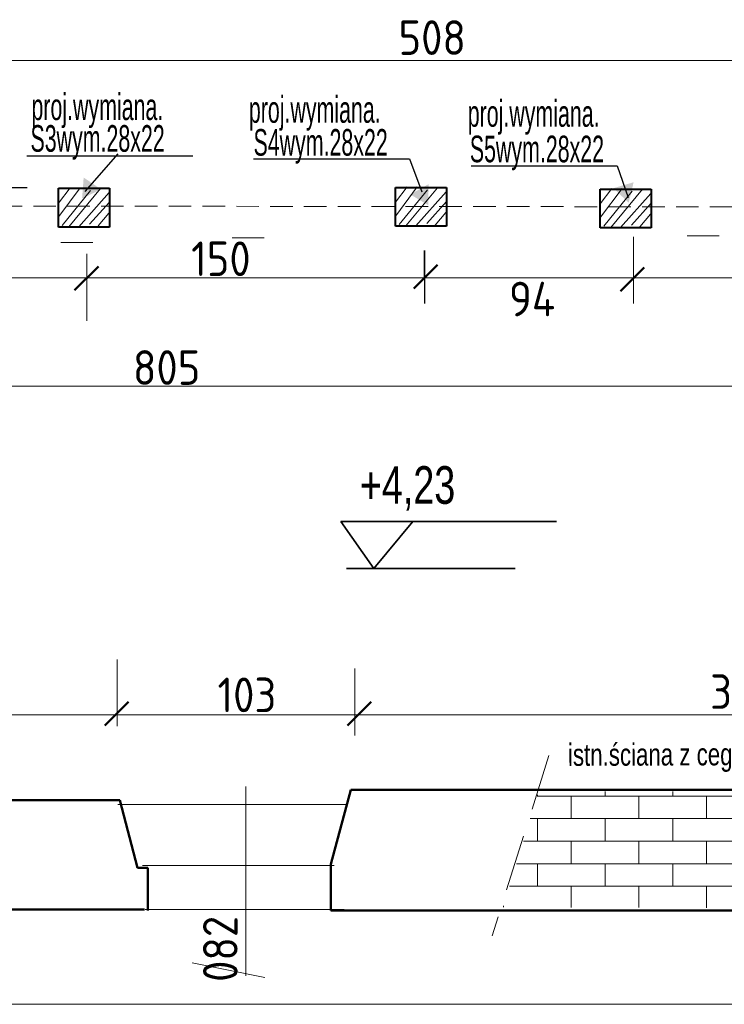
# Model space of a CAD drawing. Header units: millimetres. Extents: x 5545 to 136433, y -146986 to -36607.
# Tile 147 of 159: x 36587 to 36905, y -48328 to -47884. Entities that reach past the tile are written whole.
import ezdxf

# ---------------------------------------------------------------- set-up
doc = ezdxf.new("R2010")
doc.units = ezdxf.units.MM
doc.header["$LTSCALE"] = 8
doc.linetypes.add('VERDECKT', pattern=[9.525, 6.35, -3.175])
for name, color, linetype in [('3 OKNA I DRZWI', 4, 'Continuous'), ('5 WYMIAROWANIE', 253, 'Continuous'), ('Arc_opisy', 18, 'Continuous')]:
    doc.layers.add(name, color=color, linetype=linetype)
doc.layers.add('cegły_Nr_Pióra__61', color=7, linetype='Continuous', lineweight=20, true_color=0x6a6a6a)
doc.layers.add('OGËLNE_01', color=7, linetype='Continuous', lineweight=13)
doc.layers.add('Standard', color=7, linetype='Continuous', lineweight=25)
doc.styles.add('ISOCP', font='ISOCP.SHX')
doc.styles.add('TXT100', font='bikroms.shx', dxfattribs={"width": 0.75, "height": 20})
doc.styles.add('TXT50', font='bikroms.shx', dxfattribs={"width": 0.75, "height": 10})

# ---------------------------------------------------------------- blocks, each defined once
blk = doc.blocks.new('G$C2D5568B3')
at = {"layer": '5 WYMIAROWANIE', "lineweight": 15}
blk.add_hatch(color=7, dxfattribs=at).paths.add_polyline_path([(4.67, 8.25), (0, 0), (9.48, 0.08)])
blk = doc.blocks.new('G$CB5EE3834')
at = {"layer": 'Arc_opisy', "lineweight": 25, "ltscale": 0.2}
blk.add_blockref('G$C2D5568B3', (0, 0), dxfattribs=at)
blk = doc.blocks.new('G$C1A704194')
at = {"layer": 'Arc_opisy', "lineweight": 25, "ltscale": 0.2, "rotation": 43.91907581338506}
blk.add_blockref('G$CB5EE3834', (2.36, 0), dxfattribs=at)
blk = doc.blocks.new('G$C6B82DA77')
at = {"layer": 'OGËLNE_01', "color": 250, "linetype": 'Continuous', "lineweight": 25, "style": 'TXT50', "width": 0.6}
blk.add_text('proj.wymiana.', height=12, dxfattribs=at).set_placement((0, 4))

msp = doc.modelspace()

# ---------------------------------------------------------------- hatches: boundary and pattern name
at = {"layer": 'Standard', "lineweight": 20, "ltscale": 0.5}
h = msp.add_hatch(dxfattribs=at)
h.set_pattern_fill('AR-BRSTD', color=250, scale=0.15, angle=360, style=0)
h.set_pattern_definition([(360, (-9219.478, 8110.233), (2e-15, 10.16127), []), (90, (-9219.478, 8110.233), (-15.24, 10.16127), [10.16127, -10.16127])])
h.paths.add_polyline_path([(37021.599, -48284.631), (37041.729, -48231.813), (36821.038, -48231.998), (36805.155, -48284.077)])

# ---------------------------------------------------------------- linework, layer by layer
at = {"color": 250, "linetype": 'ByBlock', "lineweight": 50}
for p, q in [((36622.776, -47995.474), (36612.082, -48006.168)), ((36775.534, -47994.748), (36764.84, -48005.442)), ((36868.621, -47995.919), (36857.927, -48006.613)), ((36636.31, -48191.541), (36625.616, -48202.235)), ((36745.703, -48191.541), (36735.009, -48202.235))]:
    msp.add_line(p, q, dxfattribs=at)
at = {"layer": '3 OKNA I DRZWI', "color": 250, "lineweight": 35}
for p, q in [((36829.161, -48110.382), (36732.073, -48110.382)), ((36732.073, -48110.382), (36746.829, -48131.457)), ((36746.829, -48131.457), (36764.414, -48110.382))]:
    msp.add_line(p, q, dxfattribs=at)
at = {"layer": '5 WYMIAROWANIE', "color": 250, "lineweight": 35}
msp.add_line((36734.496, -48131.457), (36810.478, -48131.457), dxfattribs=at)
at = {"layer": 'Arc_opisy', "color": 250, "lineweight": 25, "ltscale": 0.1}
for p, q in [((36631.603, -47944.783), (36616.604, -47961.768)), ((36590.472, -47945.674), (36665.388, -47945.674)), ((36692.605, -47947.072), (36762.898, -47947.072)), ((36762.898, -47947.072), (36768.491, -47961.96)), ((36790.65, -47950.181), (36856.53, -47950.181)), ((36856.53, -47950.181), (36861.484, -47964.457)), ((36535.785, -47960.005), (36590.724, -47960.005))]:
    msp.add_line(p, q, dxfattribs=at)
at = {"layer": 'Arc_opisy', "color": 250, "lineweight": 25, "ltscale": 0.2}
for p, q in [((36769.679, -48000.602), (36769.679, -47988.395)), ((36769.679, -47988.395), (36769.679, -48012.135))]:
    msp.add_line(p, q, dxfattribs=at)
at = {"layer": 'Standard', "color": 250, "lineweight": 20}
for p, q in [((37941.574, -47902.761), (35391.716, -47902.862)), ((36609.993, -47960.061), (36604.75, -47966.982)), ((36614.63, -47960.03), (36604.933, -47973.02)), ((36619.204, -47961.311), (36606.397, -47977.045)), ((36623.778, -47960.396), (36609.507, -47977.594)), ((36627.62, -47962.226), (36613.898, -47977.594)), ((36761.828, -47959.702), (36756.585, -47966.624)), ((36766.465, -47959.672), (36756.768, -47972.662)), ((36771.039, -47960.953), (36758.232, -47976.687)), ((36775.613, -47960.038), (36761.342, -47977.236)), ((36779.455, -47961.867), (36765.733, -47977.236)), ((36854.055, -47960.427), (36848.812, -47967.348)), ((36858.692, -47960.396), (36848.995, -47973.386)), ((36863.266, -47961.677), (36850.459, -47977.411)), ((36867.84, -47960.762), (36853.569, -47977.96)), ((36871.682, -47962.592), (36857.96, -47977.96)), ((36627.803, -47966.617), (36618.838, -47976.496)), ((36779.638, -47966.258), (36770.673, -47976.138)), ((36871.865, -47966.982), (36862.9, -47976.862)), ((36627.437, -47971.556), (36622.68, -47977.228)), ((36779.272, -47971.198), (36774.515, -47976.87)), ((36871.499, -47971.922), (36866.742, -47977.594)), ((36605.868, -47984.683), (36620.321, -47984.683)), ((36683.067, -47982.62), (36697.52, -47982.62)), ((36863.917, -47982.096), (36863.917, -48012.213)), ((36888.009, -47981.681), (36902.463, -47981.681)), ((36617.626, -47989.83), (36617.626, -48019.947)), ((36267.424, -48000.602), (37111.23, -48000.602)), ((36269.834, -48049.352), (37116.806, -48049.352)), ((36631.175, -48172.469), (36631.175, -48202.586)), ((36738.258, -48176.559), (36738.258, -48206.676)), ((36286.945, -48197.387), (37113.8, -48197.387)), ((36689.186, -48314.929), (36689.186, -48229.773)), ((36631.495, -48237.736), (36734.535, -48237.736)), ((36642.618, -48265.252), (36728.973, -48265.252)), ((36643.816, -48285.137), (36733.516, -48285.137)), ((36665.018, -48309.04), (36697.737, -48315.733)), ((36167.626, -48327.791), (37201.026, -48327.791))]:
    msp.add_line(p, q, dxfattribs=at)
at = {"layer": 'Standard', "color": 250, "lineweight": 40}
for p, q in [((36604.733, -47960.289), (36627.716, -47960.289)), ((36604.733, -47977.784), (36604.733, -47960.289)), ((36627.716, -47960.289), (36627.716, -47977.784)), ((36756.568, -47959.931), (36779.551, -47959.931)), ((36756.568, -47977.426), (36756.568, -47959.931)), ((36779.551, -47959.931), (36779.551, -47977.426)), ((36848.795, -47960.655), (36871.778, -47960.655)), ((36848.795, -47978.15), (36848.795, -47960.655)), ((36871.778, -47960.655), (36871.778, -47978.15)), ((36627.716, -47977.784), (36604.733, -47977.784)), ((36779.551, -47977.426), (36756.568, -47977.426)), ((36871.778, -47978.15), (36848.795, -47978.15))]:
    msp.add_line(p, q, dxfattribs=at)
at = {"layer": 'Standard', "color": 250, "linetype": 'VERDECKT', "lineweight": 20, "ltscale": 0.2}
msp.add_line((36273.442, -47968.003), (37102.999, -47968.866), dxfattribs=at)
at = {"layer": 'Standard', "color": 250, "linetype": 'VERDECKT', "lineweight": 20, "ltscale": 0.5}
msp.add_line((36825.768, -48215.677), (36800.169, -48297.005), dxfattribs=at)
at = {"layer": 'Standard', "color": 250, "lineweight": 50}
for p, q in [((36736.501, -48231.208), (36727.567, -48264.696)), ((37101.391, -48231.208), (36736.501, -48231.208)), ((36632.398, -48235.927), (36295.175, -48235.927)), ((36640.36, -48266.371), (36632.398, -48235.927)), ((36727.567, -48264.696), (36727.567, -48285.48)), ((36645.044, -48266.371), (36640.36, -48266.371)), ((36645.044, -48285.574), (36645.044, -48266.371)), ((36643.485, -48285.076), (36260.721, -48285.076)), ((36727.567, -48285.48), (37131.751, -48285.48))]:
    msp.add_line(p, q, dxfattribs=at)

# ---------------------------------------------------------------- block references
at = {"layer": 'Arc_opisy', "color": 250, "lineweight": 25, "ltscale": 0.1}
for p in [(36592.622, -47933.595), (36690.567, -47934.803), (36789.178, -47936.605)]:
    msp.add_blockref('G$C6B82DA77', p, dxfattribs=at)
at = {"layer": 'Arc_opisy', "color": 250, "lineweight": 25, "ltscale": 0.2}
for p, rotation in [((36617.92, -47953.899), 221.2520314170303), ((36854.733, -47957.911), 272.0022710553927), ((36773.823, -47959.053), 164.8150307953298)]:
    msp.add_blockref('G$C1A704194', p, dxfattribs=dict(at, rotation=rotation))

# ---------------------------------------------------------------- texts
at = {"layer": '3 OKNA I DRZWI', "color": 250, "lineweight": 35, "style": 'TXT100', "width": 0.75}
msp.add_text('+4,23', height=16.9472, dxfattribs=at).set_placement((36740.553, -48102.403))
at = {"layer": 'cegły_Nr_Pióra__61', "color": 250, "lineweight": 25, "ltscale": 50, "insert": (36834.318, -48210.421), "char_height": 10, "width": 272.15617, "attachment_point": 1, "rotation": 0.20629, "style": 'TXT50'}
msp.add_mtext('{\\C0;istn.ściana z cegły pełnej ceramicznej. \\P}', dxfattribs=at)
at = {"layer": 'OGËLNE_01', "color": 250, "linetype": 'Continuous', "lineweight": 25, "style": 'TXT50', "width": 0.6}
for s, p in [('S3wym.28x22', (36592.181, -47943.857)), ('S4wym.28x22', (36692.668, -47945.63)), ('S5wym.28x22', (36790.115, -47948.596))]:
    msp.add_text(s, height=12, dxfattribs=at).set_placement(p)
at = {"layer": 'Standard', "color": 250, "linetype": 'Continuous', "lineweight": 25, "style": 'ISOCP'}
for s, p in [('508', (36757.989, -47900.242)), ('150', (36664.59, -47999.836)), ('94', (36807.764, -48017.979)), ('805', (36638.357, -48048.822)), ('103', (36676.471, -48196.239)), ('348', (36898.359, -48194.776))]:
    msp.add_text(s, height=15.5825, dxfattribs=at).set_placement(p)
msp.add_text('082', height=15.5825, rotation=90, dxfattribs=at).set_placement((36685.503, -48317.699))

doc.saveas('drawing.dxf')
